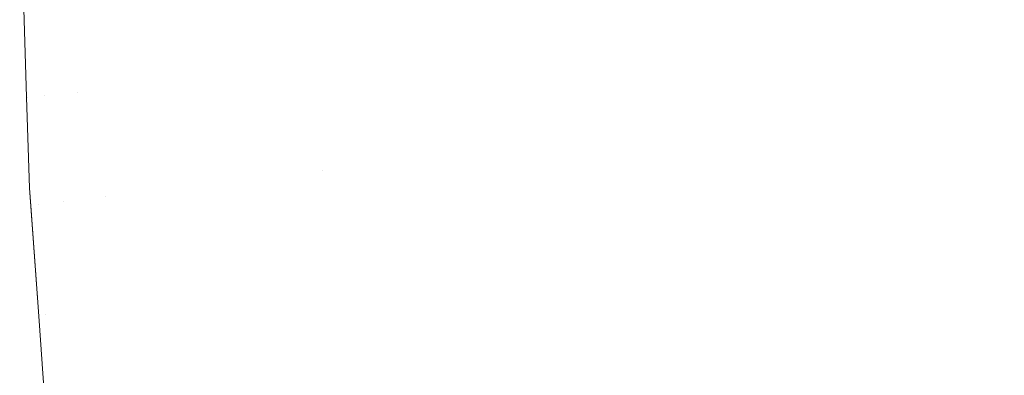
# Model space of a CAD drawing. Header units: centimetres. Extents: x -17.1 to 18.2, y 3.4 to 5.2.
# Tile 23 of 256: x -17.08649 to -17.07136, y 3.48949 to 3.49496. Entities that reach past the tile are written whole.
import ezdxf

# ---------------------------------------------------------------- set-up
doc = ezdxf.new("R2010")
doc.units = ezdxf.units.CM
doc.header["$LTSCALE"] = 2.54
doc.layers.add('Lucido design-1', color=7, linetype='Continuous')

# ---------------------------------------------------------------- blocks, each defined once
blk = doc.blocks.new('Gruppo-4-1')
at = {"color": 7, "linetype": 'Continuous', "lineweight": 9}
for points, invisible_edges in [([(-17.075781, 3.497552, -1872.260948), (-17.075693, 3.494811, -1872.260948), (-17.07464, 3.494914, -1872.258575), (-17.074725, 3.497603, -1872.258575)], 15), ([(-17.074725, 3.497603, -1872.972454), (-17.07464, 3.494914, -1872.972454), (-17.075693, 3.494811, -1872.97008), (-17.075781, 3.497552, -1872.97008)], 15), ([(-17.074725, 3.497603, -1872.258575), (-17.07464, 3.494914, -1872.258575), (-17.073551, 3.49502, -1872.256268), (-17.073636, 3.497655, -1872.256268)], 15), ([(-17.073636, 3.497655, -1872.97476), (-17.073551, 3.49502, -1872.97476), (-17.07464, 3.494914, -1872.972454), (-17.074725, 3.497603, -1872.972454)], 15), ([(-17.078716, 3.497412, -1872.268455), (-17.078624, 3.494525, -1872.268455), (-17.077688, 3.494617, -1872.26589), (-17.077779, 3.497457, -1872.26589)], 15), ([(-17.077779, 3.497457, -1872.965138), (-17.077688, 3.494617, -1872.965138), (-17.078624, 3.494525, -1872.962573), (-17.078716, 3.497412, -1872.962573)], 15), ([(-17.077779, 3.497457, -1872.26589), (-17.077688, 3.494617, -1872.26589), (-17.07671, 3.494712, -1872.263387), (-17.076799, 3.497504, -1872.263387)], 15), ([(-17.076799, 3.497504, -1872.967641), (-17.07671, 3.494712, -1872.967641), (-17.077688, 3.494617, -1872.965138), (-17.077779, 3.497457, -1872.965138)], 15), ([(-17.076799, 3.497504, -1872.263387), (-17.07671, 3.494712, -1872.263387), (-17.075693, 3.494811, -1872.260948), (-17.075781, 3.497552, -1872.260948)], 15), ([(-17.075781, 3.497552, -1872.97008), (-17.075693, 3.494811, -1872.97008), (-17.07671, 3.494712, -1872.967641), (-17.076799, 3.497504, -1872.967641)], 15), ([(-17.081162, 3.494278, -1872.276499), (-17.080363, 3.494356, -1872.273762), (-17.080458, 3.497328, -1872.273762), (-17.081258, 3.49729, -1872.276499)], 15), ([(-17.081258, 3.49729, -1872.954529), (-17.080458, 3.497328, -1872.957266), (-17.080363, 3.494356, -1872.957266), (-17.081162, 3.494278, -1872.954529)], 15), ([(-17.080458, 3.497328, -1872.273762), (-17.080363, 3.494356, -1872.273762), (-17.079517, 3.494438, -1872.27108), (-17.07961, 3.497369, -1872.27108)], 15), ([(-17.07961, 3.497369, -1872.959948), (-17.079517, 3.494438, -1872.959948), (-17.080363, 3.494356, -1872.957266), (-17.080458, 3.497328, -1872.957266)], 15), ([(-17.07961, 3.497369, -1872.27108), (-17.079517, 3.494438, -1872.27108), (-17.078624, 3.494525, -1872.268455), (-17.078716, 3.497412, -1872.268455)], 15), ([(-17.078716, 3.497412, -1872.962573), (-17.078624, 3.494525, -1872.962573), (-17.079517, 3.494438, -1872.959948), (-17.07961, 3.497369, -1872.959948)], 15), ([(-17.083937, 3.497161, -1872.287934), (-17.084467, 3.497136, -1872.290899), (-17.084366, 3.493965, -1872.290899), (-17.083836, 3.494017, -1872.287934)], 15), ([(-17.083836, 3.494017, -1872.943094), (-17.084366, 3.493965, -1872.940129), (-17.084467, 3.497136, -1872.940129), (-17.083937, 3.497161, -1872.943094)], 15), ([(-17.083836, 3.494017, -1872.287934), (-17.083249, 3.494074, -1872.285009), (-17.083349, 3.497189, -1872.285009), (-17.083937, 3.497161, -1872.287934)], 15), ([(-17.083937, 3.497161, -1872.943094), (-17.083349, 3.497189, -1872.946019), (-17.083249, 3.494074, -1872.946019), (-17.083836, 3.494017, -1872.943094)], 15), ([(-17.082705, 3.49722, -1872.282125), (-17.083349, 3.497189, -1872.285009), (-17.083249, 3.494074, -1872.285009), (-17.082607, 3.494137, -1872.282125)], 15), ([(-17.082607, 3.494137, -1872.948903), (-17.083249, 3.494074, -1872.946019), (-17.083349, 3.497189, -1872.946019), (-17.082705, 3.49722, -1872.948903)], 15), ([(-17.082607, 3.494137, -1872.282125), (-17.08191, 3.494205, -1872.279288), (-17.082008, 3.497254, -1872.279288), (-17.082705, 3.49722, -1872.282125)], 15), ([(-17.082705, 3.49722, -1872.948903), (-17.082008, 3.497254, -1872.95174), (-17.08191, 3.494205, -1872.95174), (-17.082607, 3.494137, -1872.948903)], 15), ([(-17.081258, 3.49729, -1872.276499), (-17.082008, 3.497254, -1872.279288), (-17.08191, 3.494205, -1872.279288), (-17.081162, 3.494278, -1872.276499)], 15), ([(-17.081162, 3.494278, -1872.954529), (-17.08191, 3.494205, -1872.95174), (-17.082008, 3.497254, -1872.95174), (-17.081258, 3.49729, -1872.954529)], 15), ([(-17.086472, 3.49704, -1872.31239), (-17.086485, 3.497039, -1872.315514), (-17.086379, 3.493768, -1872.315514), (-17.086367, 3.49377, -1872.31239)], 13), ([(-17.086367, 3.49377, -1872.918638), (-17.086379, 3.493768, -1872.915514), (-17.086485, 3.497039, -1872.915514), (-17.086472, 3.49704, -1872.918638)], 13), ([(-17.086379, 3.493768, -1872.315514), (-17.086485, 3.497039, -1872.315514), (-17.086485, 3.497039, -1872.915514), (-17.086379, 3.493768, -1872.915514)], 10), ([(-17.086367, 3.49377, -1872.31239), (-17.086271, 3.49378, -1872.30927), (-17.086375, 3.497044, -1872.30927), (-17.086472, 3.49704, -1872.31239)], 15), ([(-17.086472, 3.49704, -1872.918638), (-17.086375, 3.497044, -1872.921758), (-17.086271, 3.49378, -1872.921758), (-17.086367, 3.49377, -1872.918638)], 15), ([(-17.086214, 3.497052, -1872.30616), (-17.086375, 3.497044, -1872.30927), (-17.086271, 3.49378, -1872.30927), (-17.08611, 3.493795, -1872.30616)], 15), ([(-17.08611, 3.493795, -1872.924868), (-17.086271, 3.49378, -1872.921758), (-17.086375, 3.497044, -1872.921758), (-17.086214, 3.497052, -1872.924868)], 15), ([(-17.08611, 3.493795, -1872.30616), (-17.085885, 3.493817, -1872.303063), (-17.085989, 3.497063, -1872.303063), (-17.086214, 3.497052, -1872.30616)], 15), ([(-17.086214, 3.497052, -1872.924868), (-17.085989, 3.497063, -1872.927965), (-17.085885, 3.493817, -1872.927965), (-17.08611, 3.493795, -1872.924868)], 15), ([(-17.085701, 3.497077, -1872.299984), (-17.085989, 3.497063, -1872.303063), (-17.085885, 3.493817, -1872.303063), (-17.085598, 3.493845, -1872.299984)], 15), ([(-17.085598, 3.493845, -1872.931044), (-17.085885, 3.493817, -1872.927965), (-17.085989, 3.497063, -1872.927965), (-17.085701, 3.497077, -1872.931044)], 15), ([(-17.085598, 3.493845, -1872.299984), (-17.085248, 3.493879, -1872.296927), (-17.085351, 3.497094, -1872.296927), (-17.085701, 3.497077, -1872.299984)], 15), ([(-17.085701, 3.497077, -1872.931044), (-17.085351, 3.497094, -1872.934101), (-17.085248, 3.493879, -1872.934101), (-17.085598, 3.493845, -1872.931044)], 15), ([(-17.084939, 3.497113, -1872.293898), (-17.085351, 3.497094, -1872.296927), (-17.085248, 3.493879, -1872.296927), (-17.084837, 3.493919, -1872.293898)], 15), ([(-17.084837, 3.493919, -1872.93713), (-17.085248, 3.493879, -1872.934101), (-17.085351, 3.497094, -1872.934101), (-17.084939, 3.497113, -1872.93713)], 15), ([(-17.084837, 3.493919, -1872.293898), (-17.084366, 3.493965, -1872.290899), (-17.084467, 3.497136, -1872.290899), (-17.084939, 3.497113, -1872.293898)], 15), ([(-17.084939, 3.497113, -1872.93713), (-17.084467, 3.497136, -1872.940129), (-17.084366, 3.493965, -1872.940129), (-17.084837, 3.493919, -1872.93713)], 15), ([(-17.071141, 3.492644, -1872.25186), (-17.071281, 3.495241, -1872.25186), (-17.072431, 3.495129, -1872.254029), (-17.072288, 3.492474, -1872.254029)], 15), ([(-17.072288, 3.492474, -1872.976999), (-17.072431, 3.495129, -1872.976999), (-17.071281, 3.495241, -1872.979168), (-17.071141, 3.492644, -1872.979168)], 15), ([(-17.072288, 3.492474, -1872.254029), (-17.072431, 3.495129, -1872.254029), (-17.073551, 3.49502, -1872.256268), (-17.073405, 3.492307, -1872.256268)], 15), ([(-17.073405, 3.492307, -1872.97476), (-17.073551, 3.49502, -1872.97476), (-17.072431, 3.495129, -1872.976999), (-17.072288, 3.492474, -1872.976999)], 15), ([(-17.07449, 3.492146, -1872.258575), (-17.07464, 3.494914, -1872.258575), (-17.075693, 3.494811, -1872.260948), (-17.075541, 3.491989, -1872.260948)], 15), ([(-17.075541, 3.491989, -1872.97008), (-17.075693, 3.494811, -1872.97008), (-17.07464, 3.494914, -1872.972454), (-17.07449, 3.492146, -1872.972454)], 15), ([(-17.073405, 3.492307, -1872.256268), (-17.073551, 3.49502, -1872.256268), (-17.07464, 3.494914, -1872.258575), (-17.07449, 3.492146, -1872.258575)], 15), ([(-17.07449, 3.492146, -1872.972454), (-17.07464, 3.494914, -1872.972454), (-17.073551, 3.49502, -1872.97476), (-17.073405, 3.492307, -1872.97476)], 15), ([(-17.075541, 3.491989, -1872.260948), (-17.075693, 3.494811, -1872.260948), (-17.07671, 3.494712, -1872.263387), (-17.076555, 3.491838, -1872.263387)], 15), ([(-17.076555, 3.491838, -1872.967641), (-17.07671, 3.494712, -1872.967641), (-17.075693, 3.494811, -1872.97008), (-17.075541, 3.491989, -1872.97008)], 15), ([(-17.07753, 3.491693, -1872.26589), (-17.077688, 3.494617, -1872.26589), (-17.078624, 3.494525, -1872.268455), (-17.078464, 3.491554, -1872.268455)], 15), ([(-17.078464, 3.491554, -1872.962573), (-17.078624, 3.494525, -1872.962573), (-17.077688, 3.494617, -1872.965138), (-17.07753, 3.491693, -1872.965138)], 15), ([(-17.076555, 3.491838, -1872.263387), (-17.07671, 3.494712, -1872.263387), (-17.077688, 3.494617, -1872.26589), (-17.07753, 3.491693, -1872.26589)], 15), ([(-17.07753, 3.491693, -1872.965138), (-17.077688, 3.494617, -1872.965138), (-17.07671, 3.494712, -1872.967641), (-17.076555, 3.491838, -1872.967641)], 15), ([(-17.079517, 3.494438, -1872.27108), (-17.080363, 3.494356, -1872.273762), (-17.080198, 3.491296, -1872.273762), (-17.079354, 3.491422, -1872.27108)], 15), ([(-17.079354, 3.491422, -1872.959948), (-17.080198, 3.491296, -1872.957266), (-17.080363, 3.494356, -1872.957266), (-17.079517, 3.494438, -1872.959948)], 15), ([(-17.079354, 3.491422, -1872.27108), (-17.078464, 3.491554, -1872.268455), (-17.078624, 3.494525, -1872.268455), (-17.079517, 3.494438, -1872.27108)], 15), ([(-17.079517, 3.494438, -1872.959948), (-17.078624, 3.494525, -1872.962573), (-17.078464, 3.491554, -1872.962573), (-17.079354, 3.491422, -1872.959948)], 15), ([(-17.081162, 3.494278, -1872.276499), (-17.08191, 3.494205, -1872.279288), (-17.081741, 3.491066, -1872.279288), (-17.080994, 3.491177, -1872.276499)], 15), ([(-17.081835, 3.492647, -1872.95174), (-17.08191, 3.494205, -1872.95174), (-17.081162, 3.494278, -1872.954529), (-17.080994, 3.491177, -1872.954529)], 15), ([(-17.080994, 3.491177, -1872.276499), (-17.080198, 3.491296, -1872.273762), (-17.080363, 3.494356, -1872.273762), (-17.081162, 3.494278, -1872.276499)], 15), ([(-17.081162, 3.494278, -1872.954529), (-17.080363, 3.494356, -1872.957266), (-17.080198, 3.491296, -1872.957266), (-17.080994, 3.491177, -1872.954529)], 15), ([(-17.082607, 3.494137, -1872.282125), (-17.083249, 3.494074, -1872.285009), (-17.083076, 3.490867, -1872.285009), (-17.082435, 3.490963, -1872.282125)], 15), ([(-17.082531, 3.492561, -1872.948903), (-17.083173, 3.492482, -1872.946019), (-17.083249, 3.494074, -1872.946019), (-17.082607, 3.494137, -1872.948903)], 15), ([(-17.082435, 3.490963, -1872.282125), (-17.081741, 3.491066, -1872.279288), (-17.08191, 3.494205, -1872.279288), (-17.082607, 3.494137, -1872.282125)], 15), ([(-17.082607, 3.494137, -1872.948903), (-17.08191, 3.494205, -1872.95174), (-17.081835, 3.492647, -1872.95174), (-17.082531, 3.492561, -1872.948903)], 15), ([(-17.083836, 3.494017, -1872.287934), (-17.084366, 3.493965, -1872.290899), (-17.08419, 3.490702, -1872.290899), (-17.083662, 3.49078, -1872.287934)], 15), ([(-17.083759, 3.49241, -1872.943094), (-17.084288, 3.492345, -1872.940129), (-17.084366, 3.493965, -1872.940129), (-17.083836, 3.494017, -1872.943094)], 15), ([(-17.083662, 3.49078, -1872.287934), (-17.083076, 3.490867, -1872.285009), (-17.083249, 3.494074, -1872.285009), (-17.083836, 3.494017, -1872.287934)], 15), ([(-17.083836, 3.494017, -1872.943094), (-17.083249, 3.494074, -1872.946019), (-17.083173, 3.492482, -1872.946019), (-17.083759, 3.49241, -1872.943094)], 15), ([(-17.085598, 3.493845, -1872.299984), (-17.085885, 3.493817, -1872.303063), (-17.085705, 3.490476, -1872.303063), (-17.085418, 3.490519, -1872.299984)], 15), ([(-17.085805, 3.492159, -1872.927965), (-17.085885, 3.493817, -1872.927965), (-17.085598, 3.493845, -1872.931044)], 11), ([(-17.085598, 3.493845, -1872.931044), (-17.085169, 3.492237, -1872.934101), (-17.085805, 3.492159, -1872.927965)], 11), ([(-17.085418, 3.490519, -1872.299984), (-17.085069, 3.490571, -1872.296927), (-17.085248, 3.493879, -1872.296927), (-17.085598, 3.493845, -1872.299984)], 15), ([(-17.085598, 3.493845, -1872.931044), (-17.085248, 3.493879, -1872.934101), (-17.085169, 3.492237, -1872.934101)], 11), ([(-17.084837, 3.493919, -1872.293898), (-17.085248, 3.493879, -1872.296927), (-17.085069, 3.490571, -1872.296927), (-17.084659, 3.490632, -1872.293898)], 15), ([(-17.084758, 3.492287, -1872.93713), (-17.085169, 3.492237, -1872.934101), (-17.085248, 3.493879, -1872.934101), (-17.084837, 3.493919, -1872.93713)], 15), ([(-17.084659, 3.490632, -1872.293898), (-17.08419, 3.490702, -1872.290899), (-17.084366, 3.493965, -1872.290899), (-17.084837, 3.493919, -1872.293898)], 15), ([(-17.084837, 3.493919, -1872.93713), (-17.084366, 3.493965, -1872.940129), (-17.084288, 3.492345, -1872.940129), (-17.084758, 3.492287, -1872.93713)], 15), ([(-17.086367, 3.49377, -1872.31239), (-17.086379, 3.493768, -1872.315514), (-17.086333, 3.492368, -1872.315514)], 9), ([(-17.086333, 3.492368, -1872.915514), (-17.086379, 3.493768, -1872.915514), (-17.086367, 3.49377, -1872.918638)], 10), ([(-17.086379, 3.493768, -1872.915514), (-17.086333, 3.492368, -1872.915514), (-17.086333, 3.492368, -1872.315514), (-17.086379, 3.493768, -1872.315514)], 10), ([(-17.086186, 3.490404, -1872.31239), (-17.086089, 3.490419, -1872.30927), (-17.086271, 3.49378, -1872.30927), (-17.086367, 3.49377, -1872.31239)], 15), ([(-17.086367, 3.49377, -1872.918638), (-17.086271, 3.49378, -1872.921758), (-17.08619, 3.492111, -1872.921758)], 11), ([(-17.086186, 3.490404, -1872.31239), (-17.086367, 3.49377, -1872.31239), (-17.086333, 3.492368, -1872.315514)], 11), ([(-17.086367, 3.49377, -1872.918638), (-17.08619, 3.492111, -1872.921758), (-17.086333, 3.492368, -1872.915514)], 11), ([(-17.08611, 3.493795, -1872.30616), (-17.086271, 3.49378, -1872.30927), (-17.086089, 3.490419, -1872.30927), (-17.085929, 3.490443, -1872.30616)], 15), ([(-17.08619, 3.492111, -1872.921758), (-17.086271, 3.49378, -1872.921758), (-17.08611, 3.493795, -1872.924868)], 11), ([(-17.08611, 3.493795, -1872.924868), (-17.085805, 3.492159, -1872.927965), (-17.08619, 3.492111, -1872.921758)], 11), ([(-17.085929, 3.490443, -1872.30616), (-17.085705, 3.490476, -1872.303063), (-17.085885, 3.493817, -1872.303063), (-17.08611, 3.493795, -1872.30616)], 15), ([(-17.08611, 3.493795, -1872.924868), (-17.085885, 3.493817, -1872.927965), (-17.085805, 3.492159, -1872.927965)], 11), ([(-17.082531, 3.492561, -1872.948903), (-17.081835, 3.492647, -1872.95174), (-17.081741, 3.491066, -1872.95174), (-17.082435, 3.490963, -1872.948903)], 15), ([(-17.080994, 3.491177, -1872.954529), (-17.081741, 3.491066, -1872.95174), (-17.081835, 3.492647, -1872.95174)], 11), ([(-17.072288, 3.492474, -1872.254029), (-17.072077, 3.489743, -1872.254029), (-17.070935, 3.489974, -1872.25186), (-17.071141, 3.492644, -1872.25186)], 15), ([(-17.071141, 3.492644, -1872.979168), (-17.070935, 3.489974, -1872.979168), (-17.072077, 3.489743, -1872.976999), (-17.072288, 3.492474, -1872.976999)], 15), ([(-17.083759, 3.49241, -1872.943094), (-17.083173, 3.492482, -1872.946019), (-17.083076, 3.490867, -1872.946019), (-17.083662, 3.49078, -1872.943094)], 15), ([(-17.082435, 3.490963, -1872.948903), (-17.083076, 3.490867, -1872.946019), (-17.083173, 3.492482, -1872.946019), (-17.082531, 3.492561, -1872.948903)], 15), ([(-17.073405, 3.492307, -1872.256268), (-17.07319, 3.489518, -1872.256268), (-17.072077, 3.489743, -1872.254029), (-17.072288, 3.492474, -1872.254029)], 15), ([(-17.072288, 3.492474, -1872.976999), (-17.072077, 3.489743, -1872.976999), (-17.07319, 3.489518, -1872.97476), (-17.073405, 3.492307, -1872.97476)], 15), ([(-17.086333, 3.492368, -1872.315514), (-17.086192, 3.490401, -1872.315514), (-17.086186, 3.490404, -1872.31239)], 10), ([(-17.086192, 3.490401, -1872.315514), (-17.086333, 3.492368, -1872.315514), (-17.086333, 3.492368, -1872.915514), (-17.086314, 3.492096, -1872.915514)], 10), ([(-17.08619, 3.492111, -1872.921758), (-17.086314, 3.492096, -1872.915514), (-17.086333, 3.492368, -1872.915514)], 9), ([(-17.084758, 3.492287, -1872.93713), (-17.084288, 3.492345, -1872.940129), (-17.08419, 3.490702, -1872.940129), (-17.084659, 3.490632, -1872.93713)], 15), ([(-17.083662, 3.49078, -1872.943094), (-17.08419, 3.490702, -1872.940129), (-17.084288, 3.492345, -1872.940129), (-17.083759, 3.49241, -1872.943094)], 15), ([(-17.07449, 3.492146, -1872.258575), (-17.074271, 3.4893, -1872.258575), (-17.07319, 3.489518, -1872.256268), (-17.073405, 3.492307, -1872.256268)], 15), ([(-17.073405, 3.492307, -1872.97476), (-17.07319, 3.489518, -1872.97476), (-17.074271, 3.4893, -1872.972454), (-17.07449, 3.492146, -1872.972454)], 15), ([(-17.085805, 3.492159, -1872.927965), (-17.085705, 3.490476, -1872.927965), (-17.086089, 3.490419, -1872.921758), (-17.08619, 3.492111, -1872.921758)], 15), ([(-17.085169, 3.492237, -1872.934101), (-17.085069, 3.490571, -1872.934101), (-17.085705, 3.490476, -1872.927965), (-17.085805, 3.492159, -1872.927965)], 15), ([(-17.084659, 3.490632, -1872.93713), (-17.085069, 3.490571, -1872.934101), (-17.085169, 3.492237, -1872.934101), (-17.084758, 3.492287, -1872.93713)], 15), ([(-17.086314, 3.492096, -1872.915514), (-17.08619, 3.492111, -1872.921758), (-17.086089, 3.490419, -1872.921758)], 11), ([(-17.085916, 3.486547, -1872.315514), (-17.086314, 3.492096, -1872.915514), (-17.086192, 3.490401, -1872.915514), (-17.086069, 3.488682, -1872.915514)], 9), ([(-17.086314, 3.492096, -1872.915514), (-17.085916, 3.486547, -1872.315514), (-17.086192, 3.490401, -1872.315514)], 9), ([(-17.086089, 3.490419, -1872.921758), (-17.086192, 3.490401, -1872.915514), (-17.086314, 3.492096, -1872.915514)], 9), ([(-17.075541, 3.491989, -1872.260948), (-17.075318, 3.489088, -1872.260948), (-17.074271, 3.4893, -1872.258575), (-17.07449, 3.492146, -1872.258575)], 15), ([(-17.07449, 3.492146, -1872.972454), (-17.074271, 3.4893, -1872.972454), (-17.075318, 3.489088, -1872.97008), (-17.075541, 3.491989, -1872.97008)], 15), ([(-17.076555, 3.491838, -1872.263387), (-17.076328, 3.488884, -1872.263387), (-17.075318, 3.489088, -1872.260948), (-17.075541, 3.491989, -1872.260948)], 15), ([(-17.075541, 3.491989, -1872.97008), (-17.075318, 3.489088, -1872.97008), (-17.076328, 3.488884, -1872.967641), (-17.076555, 3.491838, -1872.967641)], 15), ([(-17.07753, 3.491693, -1872.26589), (-17.077299, 3.488687, -1872.26589), (-17.076328, 3.488884, -1872.263387), (-17.076555, 3.491838, -1872.263387)], 15), ([(-17.076555, 3.491838, -1872.967641), (-17.076328, 3.488884, -1872.967641), (-17.077299, 3.488687, -1872.965138), (-17.07753, 3.491693, -1872.965138)], 15), ([(-17.079115, 3.48832, -1872.27108), (-17.078229, 3.488499, -1872.268455), (-17.078464, 3.491554, -1872.268455), (-17.079354, 3.491422, -1872.27108)], 15), ([(-17.079354, 3.491422, -1872.959948), (-17.078464, 3.491554, -1872.962573), (-17.078229, 3.488499, -1872.962573), (-17.079115, 3.48832, -1872.959948)], 15), ([(-17.078464, 3.491554, -1872.268455), (-17.078229, 3.488499, -1872.268455), (-17.077299, 3.488687, -1872.26589), (-17.07753, 3.491693, -1872.26589)], 15), ([(-17.07753, 3.491693, -1872.965138), (-17.077299, 3.488687, -1872.965138), (-17.078229, 3.488499, -1872.962573), (-17.078464, 3.491554, -1872.962573)], 15), ([(-17.079354, 3.491422, -1872.27108), (-17.080198, 3.491296, -1872.273762), (-17.079956, 3.48815, -1872.273762), (-17.079115, 3.48832, -1872.27108)], 15), ([(-17.079115, 3.48832, -1872.959948), (-17.079956, 3.48815, -1872.957266), (-17.080198, 3.491296, -1872.957266), (-17.079354, 3.491422, -1872.959948)], 15), ([(-17.080749, 3.48799, -1872.276499), (-17.079956, 3.48815, -1872.273762), (-17.080198, 3.491296, -1872.273762), (-17.080994, 3.491177, -1872.276499)], 15), ([(-17.080994, 3.491177, -1872.954529), (-17.080198, 3.491296, -1872.957266), (-17.079956, 3.48815, -1872.957266), (-17.080749, 3.48799, -1872.954529)], 15), ([(-17.080994, 3.491177, -1872.276499), (-17.081741, 3.491066, -1872.279288), (-17.081493, 3.487839, -1872.279288), (-17.080749, 3.48799, -1872.276499)], 15), ([(-17.081627, 3.489464, -1872.95174), (-17.081741, 3.491066, -1872.95174), (-17.080994, 3.491177, -1872.954529), (-17.080749, 3.48799, -1872.954529)], 15), ([(-17.082435, 3.490963, -1872.282125), (-17.083076, 3.490867, -1872.285009), (-17.082822, 3.48757, -1872.285009), (-17.082184, 3.487699, -1872.282125)], 15), ([(-17.08232, 3.489342, -1872.948903), (-17.08296, 3.48923, -1872.946019), (-17.083076, 3.490867, -1872.946019), (-17.082435, 3.490963, -1872.948903)], 15), ([(-17.082184, 3.487699, -1872.282125), (-17.081493, 3.487839, -1872.279288), (-17.081741, 3.491066, -1872.279288), (-17.082435, 3.490963, -1872.282125)], 15), ([(-17.082435, 3.490963, -1872.948903), (-17.081741, 3.491066, -1872.95174), (-17.081627, 3.489464, -1872.95174), (-17.08232, 3.489342, -1872.948903)], 15), ([(-17.083405, 3.487452, -1872.287934), (-17.082822, 3.48757, -1872.285009), (-17.083076, 3.490867, -1872.285009), (-17.083662, 3.49078, -1872.287934)], 15), ([(-17.083662, 3.49078, -1872.943094), (-17.083076, 3.490867, -1872.946019), (-17.08296, 3.48923, -1872.946019), (-17.083544, 3.489128, -1872.943094)], 15), ([(-17.084399, 3.487252, -1872.293898), (-17.083932, 3.487346, -1872.290899), (-17.08419, 3.490702, -1872.290899), (-17.084659, 3.490632, -1872.293898)], 15), ([(-17.084659, 3.490632, -1872.93713), (-17.08419, 3.490702, -1872.940129), (-17.084071, 3.489035, -1872.940129), (-17.08454, 3.488953, -1872.93713)], 15), ([(-17.083662, 3.49078, -1872.287934), (-17.08419, 3.490702, -1872.290899), (-17.083932, 3.487346, -1872.290899), (-17.083405, 3.487452, -1872.287934)], 15), ([(-17.083544, 3.489128, -1872.943094), (-17.084071, 3.489035, -1872.940129), (-17.08419, 3.490702, -1872.940129), (-17.083662, 3.49078, -1872.943094)], 15), ([(-17.085584, 3.48877, -1872.927965), (-17.085705, 3.490476, -1872.927965), (-17.085069, 3.490571, -1872.934101), (-17.084949, 3.488881, -1872.934101)], 15), ([(-17.085418, 3.490519, -1872.299984), (-17.085705, 3.490476, -1872.303063), (-17.08544, 3.487041, -1872.303063), (-17.085155, 3.487099, -1872.299984)], 15), ([(-17.085155, 3.487099, -1872.299984), (-17.084807, 3.487169, -1872.296927), (-17.085069, 3.490571, -1872.296927), (-17.085418, 3.490519, -1872.299984)], 15), ([(-17.084659, 3.490632, -1872.293898), (-17.085069, 3.490571, -1872.296927), (-17.084807, 3.487169, -1872.296927), (-17.084399, 3.487252, -1872.293898)], 15), ([(-17.08454, 3.488953, -1872.93713), (-17.084949, 3.488881, -1872.934101), (-17.085069, 3.490571, -1872.934101), (-17.084659, 3.490632, -1872.93713)], 15), ([(-17.086069, 3.488682, -1872.915514), (-17.086192, 3.490401, -1872.915514), (-17.086089, 3.490419, -1872.921758), (-17.085967, 3.488703, -1872.921758)], 14), ([(-17.086186, 3.490404, -1872.31239), (-17.086192, 3.490401, -1872.315514), (-17.085916, 3.486547, -1872.315514), (-17.085919, 3.486944, -1872.31239)], 13), ([(-17.085919, 3.486944, -1872.31239), (-17.085823, 3.486964, -1872.30927), (-17.086089, 3.490419, -1872.30927), (-17.086186, 3.490404, -1872.31239)], 15), ([(-17.085967, 3.488703, -1872.921758), (-17.086089, 3.490419, -1872.921758), (-17.085705, 3.490476, -1872.927965), (-17.085584, 3.48877, -1872.927965)], 15), ([(-17.085929, 3.490443, -1872.30616), (-17.086089, 3.490419, -1872.30927), (-17.085823, 3.486964, -1872.30927), (-17.085663, 3.486996, -1872.30616)], 15), ([(-17.085663, 3.486996, -1872.30616), (-17.08544, 3.487041, -1872.303063), (-17.085705, 3.490476, -1872.303063), (-17.085929, 3.490443, -1872.30616)], 15), ([(-17.070935, 3.489974, -1872.25186), (-17.072077, 3.489743, -1872.254029), (-17.071795, 3.48694, -1872.254029), (-17.070659, 3.487233, -1872.25186)], 15), ([(-17.070659, 3.487233, -1872.979168), (-17.071795, 3.48694, -1872.976999), (-17.072077, 3.489743, -1872.976999), (-17.070935, 3.489974, -1872.979168)], 15), ([(-17.072901, 3.486655, -1872.256268), (-17.071795, 3.48694, -1872.254029), (-17.072077, 3.489743, -1872.254029), (-17.07319, 3.489518, -1872.256268)], 15), ([(-17.07319, 3.489518, -1872.97476), (-17.072077, 3.489743, -1872.976999), (-17.071795, 3.48694, -1872.976999), (-17.072901, 3.486655, -1872.97476)], 15), ([(-17.07319, 3.489518, -1872.256268), (-17.074271, 3.4893, -1872.258575), (-17.073976, 3.486378, -1872.258575), (-17.072901, 3.486655, -1872.256268)], 15), ([(-17.072901, 3.486655, -1872.97476), (-17.073976, 3.486378, -1872.972454), (-17.074271, 3.4893, -1872.972454), (-17.07319, 3.489518, -1872.97476)], 15)]:
    blk.add_3dface(points, dxfattribs=dict(at, invisible_edges=invisible_edges))
blk = doc.blocks.new('Gruppo-5-1')
at = {"color": 7}
blk.add_blockref('Gruppo-4-1', (0, 0), dxfattribs=at)

msp = doc.modelspace()

# ---------------------------------------------------------------- block references
at = {"layer": 'Lucido design-1', "color": 7}
msp.add_blockref('Gruppo-5-1', (0, 0), dxfattribs=at)

doc.saveas('drawing.dxf')
